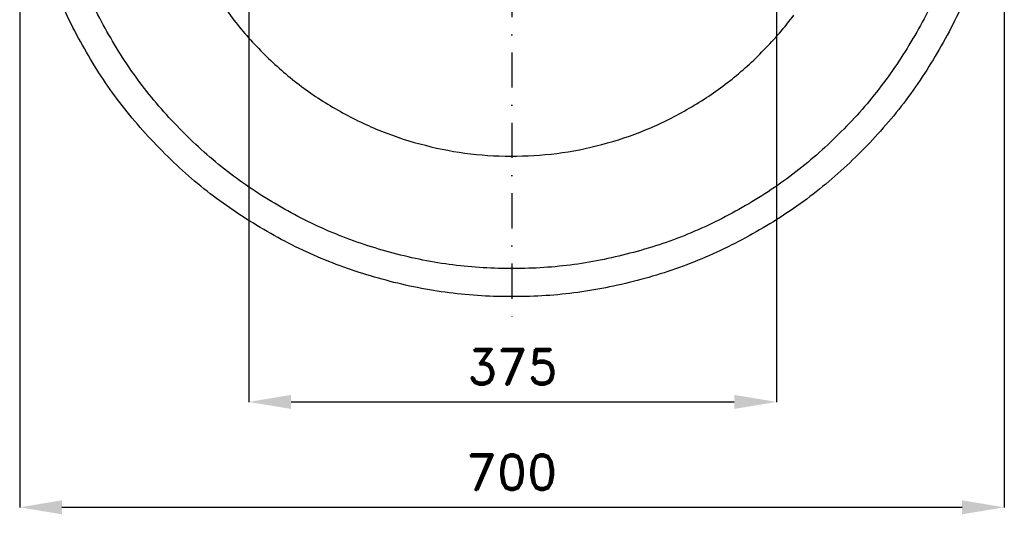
# Model space of a CAD drawing. Header units: millimetres. Extents: x -375 to 430, y -505 to 375.
# Tile 1 of 3: x -350 to 350, y -505 to -153. Entities that reach past the tile are written whole.
import ezdxf

# ---------------------------------------------------------------- set-up
doc = ezdxf.new("R2010")
doc.units = ezdxf.units.MM
doc.header["$LTSCALE"] = 5
doc.linetypes.add('ČERCHOVANÁX2', pattern=[2, 1, -0.5, 0, -0.5])
doc.layers.add('Kóty', color=2, linetype='Continuous')
doc.layers.add('Značka', color=7, linetype='Continuous')
doc.styles.get("Standard").update_dxf_attribs({"font": 'romand.shx', "height": 25})
doc.dimstyles.get("Standard").update_dxf_attribs({"dimtxt": 25, "dimasz": 30, "dimexe": 0.18, "dimexo": 0.0625, "dimgap": 12.5, "dimtad": 1, "dimdec": 0, "dimzin": 0, "dimdsep": 46, "dimtxsty": 'Standard', "dimcen": 0.09, "dimadec": 0, "dimazin": 0, "dimtfac": 1, "dimtdec": 0, "dimtofl": 0, "dimtmove": 0, "dimatfit": 3, "dimfxl": 1, "dimtolj": 1, "dimtzin": 0, "dimarcsym": 0})

# ---------------------------------------------------------------- blocks, each defined once
blk = doc.blocks.new('*D3')
at = {"layer": 'Defpoints', "color": 0, "transparency": 16777216}
for p in [(-187.03, -143.88), (188.03, -143.88), (188.03, -424.82)]:
    blk.add_point(p, dxfattribs=at)
at = {"layer": 'Kóty', "color": 0, "lineweight": -2, "transparency": 16777216}
for p, q in [((-187.03, -143.95), (-187.03, -425)), ((188.03, -143.95), (188.03, -425)), ((-157.03, -424.82), (158.03, -424.82))]:
    blk.add_line(p, q, dxfattribs=at)
at = {"layer": 'Kóty', "color": 0, "transparency": 16777216}
for points in [[(-157.03, -419.82), (-157.03, -429.82), (-187.03, -424.82)], [(158.03, -419.82), (158.03, -429.82), (188.03, -424.82)]]:
    blk.add_solid(points, dxfattribs=at)
at = {"layer": 'Kóty', "color": 0, "transparency": 16777216, "insert": (0.5, -399.82), "char_height": 25, "attachment_point": 5}
blk.add_mtext('\\A1;375', dxfattribs=at)
blk = doc.blocks.new('*D4')
at = {"layer": 'Defpoints', "color": 0, "transparency": 16777216}
for p in [(-349.92, 4.7), (350.05, 0.12), (350.05, -499.82)]:
    blk.add_point(p, dxfattribs=at)
at = {"layer": 'Kóty', "color": 0, "lineweight": -2, "transparency": 16777216}
for p, q in [((-349.92, 4.64), (-349.92, -500)), ((350.05, 0.06), (350.05, -500)), ((-319.92, -499.82), (320.05, -499.82))]:
    blk.add_line(p, q, dxfattribs=at)
at = {"layer": 'Kóty', "color": 0, "transparency": 16777216}
for points in [[(-319.92, -494.82), (-319.92, -504.82), (-349.92, -499.82)], [(320.05, -494.82), (320.05, -504.82), (350.05, -499.82)]]:
    blk.add_solid(points, dxfattribs=at)
at = {"layer": 'Kóty', "color": 0, "transparency": 16777216, "insert": (0.06, -474.82), "char_height": 25, "attachment_point": 5}
blk.add_mtext('\\A1;700', dxfattribs=at)

msp = doc.modelspace()

# ---------------------------------------------------------------- linework, layer by layer
at = {"layer": 'Značka', "color": 6, "linetype": 'ČERCHOVANÁX2', "lineweight": 25, "ltscale": 5}
msp.add_line((0, 375), (0, -375), dxfattribs=at)
at = {"layer": 'Značka', "color": 1}
for points in [[(303.49, -130.24, -0.034754), (283.65, -168.61, -0.034039), (259.3, -204.27, -0.034453), (230.32, -236.26, -0.03456), (197.59, -264.41, -0.034426), (161.29, -287.8, -0.034389), (122.38, -306.52, -0.034418), (81.28, -319.73, -0.034424), (38.85, -327.74, -0.034417), (-4.27, -329.85, -0.034416), (-47.32, -326.61, -0.034417), (-89.53, -317.49, -0.034417), (-130.27, -303.21, -0.034416), (-168.68, -283.49, -0.034417), (-204.34, -259.15, -0.034417), (-236.33, -230.15, -0.034417), (-264.48, -197.41, -0.034417), (-287.87, -161.13, -0.034417), (-306.59, -122.22, -0.034417)], [(-214.8, -127.7, 0.034416), (-196.36, -154.72, 0.034416), (-174.4, -178.96, 0.034417), (-149.6, -200.28, 0.034417), (-122.11, -218.01, 0.034417), (-92.63, -232.18, 0.034417), (-61.49, -242.19, 0.034416), (-29.35, -248.26, 0.034416), (3.32, -249.86, 0.034417), (35.94, -247.4, 0.034418), (67.91, -240.5, 0.034416), (98.78, -229.68, 0.034417), (127.87, -214.73, 0.034417), (154.89, -196.3, 0.034405), (179.13, -174.33, 0.034415), (200.45, -149.52, 0.034488)]]:
    msp.add_lwpolyline(points, format="xyb", dxfattribs=at)
at = {"layer": 'Značka', "color": 5}
msp.add_lwpolyline([(321.88, -138.14, -0.034754), (300.84, -178.83, -0.034039), (275.01, -216.66, -0.034453), (244.28, -250.59, -0.03456), (209.56, -280.44, -0.034426), (171.07, -305.25, -0.034389), (129.8, -325.1, -0.034418), (86.2, -339.11, -0.034424), (41.21, -347.61, -0.034417), (-4.53, -349.85, -0.034416), (-50.19, -346.41, -0.034417), (-94.95, -336.74, -0.034417), (-138.17, -321.6, -0.034417), (-178.9, -300.67, -0.034417), (-216.73, -274.86, -0.034417), (-250.66, -244.11, -0.034417), (-280.51, -209.39, -0.034417), (-305.32, -170.9, -0.034417), (-325.17, -129.63, -0.034417)], format="xyb", dxfattribs=at)

# ---------------------------------------------------------------- dimensions: what is measured, and where the dimension line sits
at = {"layer": 'Kóty'}
for base, p1, p2, picture, middle in [((350.05, -499.82), (-349.92, 4.7), (350.05, 0.12), '*D4', (0.06, -474.82)), ((188.03, -424.82), (-187.03, -143.88), (188.03, -143.88), '*D3', (0.5, -399.82))]:
    dim = msp.add_linear_dim(base=base, p1=p1, p2=p2, dimstyle='Standard', dxfattribs=at)
    dim.commit()
    dim.dimension.update_dxf_attribs({"geometry": picture, "text_midpoint": middle})

doc.saveas('drawing.dxf')
